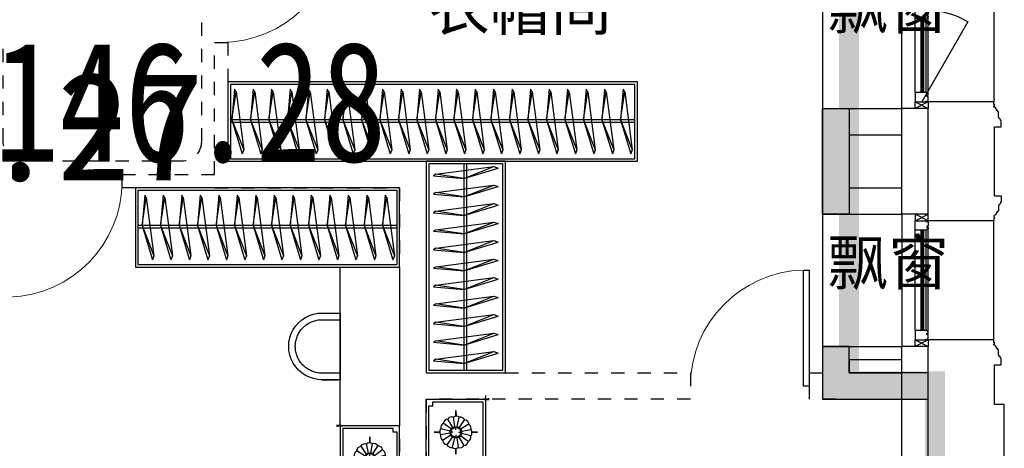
# Model space of a CAD drawing. Header units: millimetres. Extents: x 296296 to 297283, y 219875 to 220035.
# Tile 122 of 256: x 296814.61 to 296822.06, y 220014.42 to 220017.66. Entities that reach past the tile are written whole.
import ezdxf

# ---------------------------------------------------------------- set-up
doc = ezdxf.new("R2010")
doc.units = ezdxf.units.MM
for name, pattern in [('185洋房-边套（报建版）-旧规$0$DASH', [0.35, 0.25, -0.1]), ('185洋房-边套（报建版）-旧规$0$洋房户型$0$_DASH', [0.6000000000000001, 0.4, -0.2]), ('185洋房-边套（报建版）-旧规$0$洋房户型$0$CONTINOUS', [0]), ('185洋房-边套（报建版）-旧规$0$洋房户型$0$XU-140-SF-N1$0$DASH', [0.35, 0.25, -0.1])]:
    doc.linetypes.add(name, pattern=pattern)
doc.layers.add('$面积结果', color=7, linetype='Continuous')
doc.layers.add('面积-住宅全面积', color=1, linetype='Continuous')
doc.layers.add('面积-计容-住宅-1', color=1, linetype='Continuous', lineweight=0)
doc.styles.add('dw', font='simhei.ttf')
doc.styles.get("Standard").update_dxf_attribs({"font": 'arial.ttf'})

# ---------------------------------------------------------------- blocks, each defined once
blk = doc.blocks.new('wy53eu64i765i57i78i')
for points in [[(1013874.855127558, 185258.4376817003), (1013674.855127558, 185258.4376817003), (1013674.855127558, 186058.4376817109), (1013874.855127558, 186058.4376817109)], [(1014474.855619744, 183858.4376814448), (1014474.855619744, 184058.4377638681), (1013874.855165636, 184058.4376814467), (1013874.855165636, 184258.4376814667), (1013674.855165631, 184258.4376814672), (1013674.855165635, 183858.4376814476)]]:
    blk.add_hatch(color=253).paths.add_polyline_path(points)
at = {"color": 253}
for points in [[(1013874.855127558, 185258.4376817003), (1013674.855127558, 185258.4376817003), (1013674.855127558, 186058.4376817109), (1013874.855127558, 186058.4376817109)], [(1014474.855619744, 183858.4376814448), (1014474.855619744, 184058.4377638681), (1013874.855165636, 184058.4376814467), (1013874.855165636, 184258.4376814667), (1013674.855165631, 184258.4376814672), (1013674.855165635, 183858.4376814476)]]:
    blk.add_lwpolyline(points, close=True, dxfattribs=at)
blk = doc.blocks.new('4uyh5uj6kj67j75rykjtuk7tsik76ykj')
at = {"color": 253}
for s, p in [('飘窗', (870911.1784163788, 428663)), ('衣帽间', (867896.4975653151, 428650)), ('飘窗', (870911.1784163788, 426725.525874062))]:
    blk.add_text(s, height=337.5886524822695, dxfattribs=at).set_placement(p)
blk = doc.blocks.new('185洋房-边套（报建版）-旧规$0$洋房户型$0$11A$C643C1FD2')
at = {"color": 253}
for points in [[(28.00162752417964, 342.6770962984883, -0.2633679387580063), (0.0515171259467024, 361.4657623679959, -0.494818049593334), (9.22300753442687, 380.2089987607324, -0.049224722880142), (26.89366485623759, 381.9528907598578, -0.0368308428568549), (50.53589313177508, 380.2089987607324, -0.0318926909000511), (88.513958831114, 372.0737317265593, 0.0357819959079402), (122.4282498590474, 365.0841070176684, 0.0329412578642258), (212.0899194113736, 359.1705537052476, 0.0265644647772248), (323.3170857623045, 365.0841070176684, 0.0179054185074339), (360.8313586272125, 370.4487565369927, -0.0333974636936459), (381.0393698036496, 372.7026747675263, -0.0320396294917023), (418.1219118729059, 371.9701745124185, 0.018441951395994), (482.4437609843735, 368.9494421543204, 0.0108372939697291), (547.20722402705, 369.7023622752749, 0.0146238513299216), (595.1154809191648, 372.7026747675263, 0.1112493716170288), (617.6622878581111, 380.009099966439, -0.1537083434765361), (634.5505437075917, 383.9622313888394, -0.0764444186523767), (641.9869964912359, 382.2391803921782, -0.215512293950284), (643.9398537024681, 380.2089987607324, -0.5858582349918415), (641.2773915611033, 377.1638927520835, 0.3634893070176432), (636.428366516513, 374.5792910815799, 0.1917162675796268), (636.3710470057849, 363.0441536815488, -0.1296753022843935), (638.3061893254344, 346.4303289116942, -0.0173502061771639), (635.3064320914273, 329.6262630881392, 0.0193256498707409), (632.6727208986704, 314.5282753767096, 0.0188175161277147), (626.0583722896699, 246.1461785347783, 0.0218280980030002), (625.1612337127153, 186.9199199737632, 0.0062041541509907), (626.5468691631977, 153.0692459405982, 0.0019630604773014), (632.6727208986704, 46.17539165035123, 0.0283408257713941), (636.9498540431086, 10.04676229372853, -0.1170135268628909), (636.428366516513, 1.137023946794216, -0.3660599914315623), (634.9992988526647, 0.2057491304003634, -0.0397304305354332), (621.4055880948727, 3.013640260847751, -0.0483088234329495), (607.6671159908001, 8.49546699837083, 0.0629807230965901), (596.9933037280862, 12.39658056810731, 0.0405796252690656), (573.5959727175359, 15.7771522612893, 0.0143450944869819), (506.85604535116, 18.02642949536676, 0.0054844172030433), (381.4113608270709, 17.27782013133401, 0.0071527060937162), (285.2684470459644, 14.27319686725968, 0.0087615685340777), (242.7241944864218, 11.586396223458, -0.0081531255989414), (197.0090114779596, 8.643489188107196, -0.062510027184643), (139.879690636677, 13.04411358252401, 0.078669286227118), (94.29284231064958, 15.08410701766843, 0.0478250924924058), (71.93141105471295, 10.36764307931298, -0.0344939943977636), (41.1465831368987, 3.013640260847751, -0.0235713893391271), (15.81139786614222, -8.1299222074e-06, -0.5102284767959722), (14.85667191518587, 1.137023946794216), (22.36815910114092, 31.16260241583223), (43.02460189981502, 113.7327313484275, 0.0730409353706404), (44.97563112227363, 133.3135636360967, 0.0233051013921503), (39.26876032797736, 194.4262439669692, 0.0182988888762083), (35.19884174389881, 217.2706755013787, -0.0109698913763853), (27.85368260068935, 255.2657693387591, -0.0422811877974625), (24.94686314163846, 289.579173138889, -0.0272005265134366), (27.85368260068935, 342.9727865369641)], [(583.8483481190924, 374.5792910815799, 0.0881531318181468), (549.3185234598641, 371.0355364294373, 0.0881531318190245), (518.1231781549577, 355.8132692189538, 0.0775471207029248), (496.4769416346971, 334.2011149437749, 0.077547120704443), (482.4437609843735, 307.0218101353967)], [(501.8616993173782, 368.8804882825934, 0.0278421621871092), (478.0799251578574, 358.2673156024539, 0.0486850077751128), (465.5431597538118, 350.1835615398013, 0.0236664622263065), (437.6198862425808, 325.8245057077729, 0.0312234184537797), (418.5966097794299, 305.1453350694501, 0.0468009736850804), (413.4886008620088, 297.4792006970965, 0.023190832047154), (405.4516541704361, 280.7496055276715)], [(118.3913605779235, 15.79728258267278, 0.0097294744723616), (145.6801728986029, 24.82911724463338, 0.009729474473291), (172.5969230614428, 34.91583502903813, 0.0079705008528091), (194.3418602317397, 43.95450188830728, 0.0079705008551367), (215.7876314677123, 53.68171564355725)]]:
    blk.add_lwpolyline(points, format="xyb", dxfattribs=at)
blk = doc.blocks.new('185洋房-边套（报建版）-旧规$0$洋房户型$0$11A$C5A527934')
at = {"color": 253}
for p, q in [((122.7863028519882, 492.3297854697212), (194.0422210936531, 398.7701386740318)), ((469.082148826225, 493.1734273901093), (467.2889541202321, 399.6312042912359)), ((194.0422210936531, 398.7701386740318), (261.6452530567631, 281.4336128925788)), ((347.0384173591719, 320.5457457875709), (364.8287260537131, 400.5479455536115)), ((467.2889541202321, 399.6312042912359), (490.5114477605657, 289.7861020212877)), ((329.248285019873, 268.9888375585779), (347.0384173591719, 320.5457457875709)), ((530.7634408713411, 243.3727071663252), (592.6898554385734, 326.9167924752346)), ((592.6898554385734, 326.9167924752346), (677.8384109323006, 360.9532905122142)), ((677.8384109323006, 360.9532905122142), (699.5126560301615, 357.8590980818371)), ((69.51041293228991, 247.6549006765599), (37.09750266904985, 229.6184736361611)), ((162.0198065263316, 260.0996760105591), (69.51041293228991, 247.6549006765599)), ((277.656460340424, 231.6545115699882), (162.0198065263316, 260.0996760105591)), ((277.656460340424, 231.6545115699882), (233.1808649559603, 174.7640555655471)), ((261.6452530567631, 281.4336128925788), (277.656460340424, 231.6545115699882)), ((277.656460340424, 231.6545115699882), (329.248285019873, 268.9888375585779)), ((277.656460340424, 231.6545115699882), (288.2512753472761, 146.9533973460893)), ((363.562474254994, 226.3543945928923), (318.6659118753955, 193.8651198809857)), ((530.7634408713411, 243.3727071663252), (363.562474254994, 226.3543945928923)), ((490.5114477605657, 289.7861020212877), (530.7634408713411, 243.3727071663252)), ((530.7634408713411, 243.3727071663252), (502.8965543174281, 169.1111991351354)), ((530.7634408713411, 243.3727071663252), (591.1416068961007, 268.1265008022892)), ((591.1416068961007, 268.1265008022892), (653.0678451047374, 265.0323083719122)), ((653.0678451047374, 265.0323083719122), (741.3128976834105, 249.5610920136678)), ((741.3128976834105, 249.5610920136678), (744.2826452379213, 243.7632998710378)), ((233.1808649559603, 174.7640555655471), (174.4729873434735, 132.0963089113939)), ((318.6659118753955, 193.8651198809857), (307.8287011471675, 186.1295117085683)), ((502.8965543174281, 169.1111991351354), (521.4744786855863, 94.8498182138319)), ((174.4729873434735, 132.0963089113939), (90.85874809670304, 132.0963089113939)), ((289.9070901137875, 133.7158508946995), (300.5571840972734, 48.57280439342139)), ((521.4744786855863, 94.8498182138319), (569.7114051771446, 38.53747242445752))]:
    blk.add_line(p, q, dxfattribs=at)
blk.add_lwpolyline([(405.0356356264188, 391.5003112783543, -0.0256263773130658), (394.5934741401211, 394.0405346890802, -0.0108003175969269), (278.209239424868, 431.5106167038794, -0.0045599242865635), (199.4338971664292, 459.5707737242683, -0.0112502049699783), (167.8769151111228, 471.9491266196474, -0.0693939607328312), (150.9364112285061, 481.9861399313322, 0.0797562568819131), (135.9971100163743, 490.4264496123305, 0.1063994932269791), (122.7863028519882, 492.3297854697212, 0.3286420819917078), (119.1773717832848, 489.2655320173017, 0.2995467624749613), (121.3153486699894, 483.4137400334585, -0.1899166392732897), (126.2542959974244, 475.4833428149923, -0.0335175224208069), (127.3176843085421, 466.2475801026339, -0.0756271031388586), (126.8906863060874, 462.1304654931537, -0.0534886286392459), (124.2209201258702, 455.063051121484, -0.0178378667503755), (113.3135905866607, 435.2732662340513, -0.0383935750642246), (97.84424402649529, 413.4275901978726, 0.0595290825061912), (88.45066338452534, 398.9000875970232, 0.0359425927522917), (78.95537845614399, 375.3470172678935, 0.011245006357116), (55.85925023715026, 297.6302435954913, 0.0062027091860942), (46.61283075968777, 262.009805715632, -0.010783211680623), (41.10622010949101, 241.5682398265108, -0.0194848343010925), (37.09750266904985, 229.6184736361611, -0.0050616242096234), (19.43351800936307, 184.4461909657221, -0.1013919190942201), (4.367418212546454, 161.6979340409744, 0.2237680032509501), (2.24386440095e-05, 149.6127858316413, 0.2555795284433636), (2.805489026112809, 145.4583129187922, 0.0815627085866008), (16.92475666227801, 140.8788286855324, 0.0718052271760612), (32.32184490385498, 140.7632261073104, -0.0699853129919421), (48.11559286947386, 140.7018463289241, -0.0354599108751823), (101.6783004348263, 129.0320565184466, -0.0294323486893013), (163.8247328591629, 106.7504570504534, -0.0015539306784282), (193.8273851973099, 93.84524431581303, 0.0015200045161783), (224.4987916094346, 80.64991030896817, 0.004735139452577), (256.237719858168, 67.46336765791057, -0.0038204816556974), (295.604757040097, 51.19196171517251, -0.2960011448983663), (315.3198151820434, 22.10359100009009, 0.6497743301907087), (334.6137799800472, 13.98520612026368, 0.0231899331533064), (338.6621444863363, 18.15789371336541, -0.0288000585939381), (341.960333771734, 21.48196777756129, -0.0057266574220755), (347.8876233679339, 26.68343014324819, 0.0043580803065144), (355.6948428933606, 33.49688085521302, 0.0275279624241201), (370.9950301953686, 48.67188713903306, 0.0462141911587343), (378.6929041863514, 58.96571177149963, 0.194121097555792), (381.2113511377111, 73.97301234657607, -0.1337189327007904), (382.2652226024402, 95.61669339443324, -0.0057790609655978), (388.9653815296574, 115.431317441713, -0.0088817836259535)], format="xyb", dxfattribs=at)
blk.add_lwpolyline([(770.2698468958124, 299.0561550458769, 0.1013919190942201), (787.0352203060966, 320.5827156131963, -0.2237680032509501), (792.3160632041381, 332.2975630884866, -0.2555795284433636), (789.8372789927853, 336.6548462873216, -0.0815627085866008), (776.1105519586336, 342.3030636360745, -0.0718052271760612), (760.7676185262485, 343.5984725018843, 0.0699853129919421), (745.0250362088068, 344.8702209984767, 0.0354599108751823), (692.5143547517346, 360.6111221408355, 0.0294323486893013), (632.2585668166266, 387.5905357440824, 0.0015539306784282), (603.3333250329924, 402.757409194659, -0.0015200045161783), (573.7635334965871, 418.2648087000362, -0.004735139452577), (543.1286866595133, 433.8452654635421, 0.0038204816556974), (505.1246174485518, 453.0861851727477, 0.2960011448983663), (487.6971029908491, 483.6000929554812, 0.265444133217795), (469.082148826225, 493.1734273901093, -0.0231899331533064), (464.7258680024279, 489.3233112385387, 0.0288000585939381), (461.1825995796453, 486.2618132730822, 0.0057266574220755), (454.8740680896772, 481.5299634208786, -0.0043580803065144), (446.5675822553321, 475.3349589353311, -0.0275279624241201), (430.149279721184, 461.3773126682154, -0.0462141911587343), (421.6850562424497, 451.7037915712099, -0.194121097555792), (418.0237477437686, 436.9336708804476, 0.1337189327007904), (415.3140452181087, 415.4344363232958, 0.0115049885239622), (398.5551213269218, 377.3189803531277, 0.0088817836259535), (374.8533441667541, 328.8747350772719, 0.0124257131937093), (341.4359616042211, 267.358714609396, -0.0336123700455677), (330.0450882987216, 244.0923795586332), (309.3242681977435, 193.4073047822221), (293.3396342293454, 154.3073867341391, 0.2243410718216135), (280.2644931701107, 142.336453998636, -0.7227715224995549), (280.1118582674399, 134.362428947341, -0.1035130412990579), (283.475598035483, 133.9159818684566, 0.0534647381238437), (289.9907356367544, 133.7042395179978, 0.0301092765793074), (310.7412826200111, 129.5083340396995, -0.0314364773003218), (330.6279829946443, 125.5419687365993, -0.0532399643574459), (344.2355694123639, 125.1658530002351, 0.0551795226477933), (357.3661006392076, 124.7520930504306, 0.0562710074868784), (380.1486569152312, 118.8334074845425, 0.0108003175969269), (493.3185365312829, 72.55300682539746, 0.0045599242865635), (569.7114051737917, 38.53747242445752, 0.0112502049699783), (600.2267866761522, 23.7767736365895, 0.0693939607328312), (616.3481453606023, 12.47084147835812, -0.0797562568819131), (630.5965715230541, 2.91030277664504, -0.1063994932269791), (643.622630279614, -7.6228861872e-06, -0.3286420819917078), (647.45581179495, 2.778616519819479, -0.2995467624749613), (645.7726487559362, 8.777064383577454, 0.1899166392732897), (641.4560746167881, 17.06268979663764, 0.0335175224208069), (641.103711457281, 26.35278924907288, 0.0756271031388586), (641.8450193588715, 30.42506412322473, 0.0534886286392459), (645.0486305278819, 37.26705745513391, 0.0178378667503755), (657.4407085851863, 56.16260785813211, 0.0383935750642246), (674.5389620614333, 76.75833489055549, -0.0595290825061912), (685.0184041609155, 90.52310813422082, -0.0359425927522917), (696.2910374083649, 113.2791029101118, -0.011245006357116), (725.2760093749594, 188.9969967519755, -0.0062027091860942), (737.2254412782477, 223.8039349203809, 0.010783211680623), (744.2826452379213, 243.7632998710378, 0.0194848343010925), (749.1954882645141, 255.370655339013, 0.0050616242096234)], format="xyb", close=True, dxfattribs=at)
blk = doc.blocks.new('185洋房-边套（报建版）-旧规$0$洋房户型$0$11cdx床头灯2.0')
at = {"color": 253}
for p, q in [((0, 121.9930754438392), (0, 164.8358911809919)), ((-22.36753262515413, 36.55522483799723), (-61.20316116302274, 100.0242339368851)), ((-6.675826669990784, 42.33230819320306), (-18.26673075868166, 115.8317782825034)), ((10.03221337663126, 41.66468136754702), (27.45064381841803, 114.0049844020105)), ((25.21293987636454, 34.65398449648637), (68.98890671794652, 94.82196510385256)), ((-121.9930754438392, 0), (-164.8358911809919, 0)), ((-41.66468137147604, 10.0322133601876), (-114.0049843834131, 27.45064379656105)), ((-34.65398450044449, 25.21293987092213), (-94.82196508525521, 68.98890669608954)), ((-19.46074865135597, 0), (-38.24746614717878, 0)), ((0, 19.46074865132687), (0, 38.24746614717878)), ((19.46074865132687, 0), (38.24746614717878, 0)), ((36.55522483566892, 22.36753262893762), (100.0242339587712, 61.20316118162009)), ((42.33230819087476, 6.675826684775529), (115.8317783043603, 18.26673077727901)), ((121.9930754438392, 0), (164.8358911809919, 0)), ((-42.33230818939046, -6.675826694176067), (-115.831778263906, -18.26673078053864)), ((-36.55522482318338, -22.36753264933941), (-100.0242339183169, -61.20316118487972)), ((-25.21293984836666, -34.65398451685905), (-68.9889066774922, -94.82196510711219)), ((-27.26200928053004, -114.0502396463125), (-9.963274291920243, -41.68122052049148)), ((0, -19.46074865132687), (0, -38.24746614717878)), ((18.72336690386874, -113.8760766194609), (6.952890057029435, -42.28768495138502)), ((62.58618011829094, -99.16473352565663), (22.87297582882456, -36.24110863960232)), ((34.65398451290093, -25.21293985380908), (96.00410843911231, -67.33413310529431)), ((41.66468137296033, -10.03221335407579), (114.3802456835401, -25.8424789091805)), ((0, -121.9930754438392), (0, -164.8358911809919))]:
    blk.add_line(p, q, dxfattribs=at)
for points in [[(0, 164.8358911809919), (0, 121.9930754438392)], [(-164.8358911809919, 0), (-121.9930754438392, 0)], [(164.8358911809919, 0), (122.0982539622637, -1.711093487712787)], [(0, -164.8358911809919), (0, -121.9930754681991)]]:
    blk.add_lwpolyline(points, dxfattribs=at)
for radius in [42.85546614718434, 38.24746614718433]:
    blk.add_circle((0, 0), radius, dxfattribs=at)
for centre, start, end in [((-55.65763585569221, 60.34635381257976), 97.98094052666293, 167.5444984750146), ((-28.32740078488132, 77.05201628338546), 75.48094052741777, 145.0444984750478), ((3.315424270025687, 82.02720775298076), 52.98094052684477, 122.5444984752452), ((34.45350603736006, 74.51450042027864), 30.48094052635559, 100.0444984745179), ((60.34635383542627, 55.6576358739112), 7.980940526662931, 77.54449847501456), ((-82.02720773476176, 3.315424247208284), 142.9809405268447, 212.5444984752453), ((-74.51450040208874, 34.45350601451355), 120.4809405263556, 190.0444984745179), ((77.05201630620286, 28.32740080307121), 345.4809405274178, 55.04449847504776), ((82.02720777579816, -3.315424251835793), 322.9809405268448, 32.54449847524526), ((-77.05201626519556, -28.32740080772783), 165.4809405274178, 235.0444984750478), ((-60.34635379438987, -55.65763587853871), 187.9809405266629, 257.5444984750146), ((55.65763589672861, -60.34635381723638), 277.9809405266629, 347.5444984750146), ((74.51450044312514, -34.45350601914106), 300.4809405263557, 10.04449847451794), ((-34.45350599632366, -74.51450042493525), 210.4809405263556, 280.044498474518), ((-3.31542422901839, -82.02720775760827), 232.9809405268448, 302.5444984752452), ((28.32740082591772, -77.05201628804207), 255.4809405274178, 325.0444984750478)]:
    blk.add_arc(centre, 40.1031497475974, start, end, dxfattribs=at)
blk = doc.blocks.new('*U1084')
at = {"color": 253}
for p, q in [((-900, 0), (-1350, 0)), ((-1350, 0), (-1350, -450)), ((-1350, 0), (1400, 0)), ((900, 0), (-900, 0)), ((-900, 0), (-900, -2100)), ((-900, -450), (-900, 0)), ((900, -2100), (900, 0)), ((900, -450), (900, 0)), ((900, 0), (1400, 0)), ((1400, 0), (1400, -450)), ((-1330, -50), (-1330, -430)), ((-920, -430), (-920, -50)), ((900, -52.37141133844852), (-900, -52.37141133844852)), ((920, -430), (920, -50)), ((1380, -50), (1380, -430)), ((-1330, -430), (-920, -430)), ((1380, -430), (920, -430)), ((-1350, -450), (-900, -450)), ((1400, -450), (900, -450)), ((-900, -2100), (900, -2100))]:
    blk.add_line(p, q, dxfattribs=at)
at = {"color": 253, "linetype": '185洋房-边套（报建版）-旧规$0$洋房户型$0$CONTINOUS', "ltscale": 2.5}
blk.add_line((900, -494.0539780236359), (-129.6384496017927, -493.6936342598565), dxfattribs=at)
at = {"color": 253}
for points in [[(-1300, -20), (-1300, -50), (-1330, -50)], [(-950, -20), (-1300, -20)], [(-950, -20), (-950, -50), (-920, -50)], [(950, -20), (950, -50), (920, -50)], [(950, -20), (1350, -20)], [(1350, -20), (1350, -50), (1380, -50)]]:
    blk.add_lwpolyline(points, dxfattribs=at)
for points in [[(-1350, -332.5829230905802, 0, 18, 0), (-1350, -478.5486145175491, 10, 10, 0)], [(-900, -349.7433749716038, 0, 10, 0), (-900, -477.732901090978, 10, 10, 0)], [(900, -349.7433749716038, 0, 10, 0), (900, -477.732901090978, 10, 10, 0)], [(1400, -332.5829230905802, 0, 18, 0), (1400, -478.5486145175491, 10, 10, 0)], [(-1380.642982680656, -450, 10, 0, 0), (-1202.928873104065, -450, 10, 10, 0)], [(-873.3039343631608, -450, 18, 0, 0), (-1032.485541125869, -450, 10, 10, 0)], [(873.3039343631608, -450, 18, 0, 0), (1032.485541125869, -450, 10, 10, 0)], [(1430.642982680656, -450, 10, 0, 0), (1252.928873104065, -450, 10, 10, 0)], [(668.4798599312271, -1858.974266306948, 10, 0, 0.3742418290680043), (834.35406832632, -1895.367973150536, 10, 10, -2.215859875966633)], [(686.134763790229, -1863.698682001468, 10, 0, -0.1770186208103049), (693.2691898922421, -1995.667389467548, 10, 10, 2.215859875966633)], [(-900, -2005.373558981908, 0, 10, 0), (-900, -2130, 10, 10, 0)], [(900, -1958.516598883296, 0, 10, 0), (900, -2130, 10, 10, 0)], [(-658.2516379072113, -2100, 0, 10, 0), (-930, -2100, 10, 10, 0)], [(775.3735589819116, -2100, 0, 10, 0), (930, -2100, 10, 10, 0)]]:
    blk.add_lwpolyline(points, format="xyseb", dxfattribs=at)
at = {"color": 253, "linetype": '185洋房-边套（报建版）-旧规$0$洋房户型$0$CONTINOUS', "ltscale": 2.5}
for centre, radius, start, end in [((-128.8583196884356, -1775.735626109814), 1282.042229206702, 90.03486480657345, 126.977026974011), ((-10.6178487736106, -1124.520932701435), 641.9571511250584, 100.6846126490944, 154.0789214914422), ((515.9483600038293, -1720.672995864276), 391.6461517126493, 284.3565564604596, 348.6982700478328), ((773.9434106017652, -1781.829325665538), 129.6719098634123, 228.5450077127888, 346.4386693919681), ((519.1637179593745, -1944.946974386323), 181.3429785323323, 301.1833281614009, 22.206194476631)]:
    blk.add_arc(centre, radius, start, end, dxfattribs=at)
at = {"color": 253, "linetype": '185洋房-边套（报建版）-旧规$0$洋房户型$0$XU-140-SF-N1$0$DASH', "ltscale": 2.5}
blk.add_arc((-757.918790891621, -855.2302890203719), 175.8930122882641, 5.188406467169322, 143.8786841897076, dxfattribs=at)
at = {"color": 253, "xscale": -1}
for name, p in [('185洋房-边套（报建版）-旧规$0$洋房户型$0$11cdx床头灯2.0', (-1125, -225)), ('185洋房-边套（报建版）-旧规$0$洋房户型$0$11A$C643C1FD2', (-140.3062636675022, -485.6770544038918))]:
    blk.add_blockref(name, p, dxfattribs=at)
at = {"color": 253}
for name, p in [('185洋房-边套（报建版）-旧规$0$洋房户型$0$11cdx床头灯2.0', (1150, -225)), ('185洋房-边套（报建版）-旧规$0$洋房户型$0$11A$C643C1FD2', (140.3062636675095, -485.6770544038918)), ('185洋房-边套（报建版）-旧规$0$洋房户型$0$11A$C5A527934', (-835.6395401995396, -1956.163217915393))]:
    blk.add_blockref(name, p, dxfattribs=at)
blk = doc.blocks.new('185洋房-边套（报建版）-旧规$0$洋房户型$0$11A$C17570B11')
at = {"color": 253}
for p, q in [((0, 0), (-211.0270006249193, -32.54784116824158)), ((0, 0), (228.5429438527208, -89.85827781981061)), ((-211.0270006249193, -32.54784116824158), (-229.8062428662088, -20.4895358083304)), ((-211.0270006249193, -32.54784116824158), (228.5429438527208, -89.85827781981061)), ((228.5429438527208, -89.85827781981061), (259.1465271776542, -78.90659712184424))]:
    blk.add_line(p, q, dxfattribs=at)
blk.add_lwpolyline([(-229.8062428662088, -20.4895358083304), (0, 0), (259.1465271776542, -78.90659712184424)], dxfattribs=at)
blk = doc.blocks.new('*U1090')
at = {"color": 253}
for points in [[(49.99999854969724, 0), (2050.00000144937, 0), (2050.00000144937, -599.9999999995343), (49.99999854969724, -599.9999999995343)], [(69.99999854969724, -20), (2030.00000144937, -20), (2030.00000144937, -579.9999999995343), (69.99999854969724, -579.9999999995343)]]:
    blk.add_lwpolyline(points, close=True, dxfattribs=at)
for points in [[(69.99999854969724, -285.2554255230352), (2030.00000144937, -285.2554255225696)], [(69.99999854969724, -305.2554255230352), (2030.00000144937, -305.2554255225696)]]:
    blk.add_lwpolyline(points, dxfattribs=at)
at = {"color": 253, "rotation": 270}
for p in [(179.5653612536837, -285.148174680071), (319.5653612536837, -285.148174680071), (459.5653612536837, -285.148174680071), (599.5653612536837, -285.148174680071), (739.5653612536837, -285.148174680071), (879.5653612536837, -285.148174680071), (1019.565361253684, -285.148174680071), (1159.565361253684, -285.148174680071), (1299.565361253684, -285.148174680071), (1439.565361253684, -285.148174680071), (1579.565361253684, -285.148174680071), (1719.565361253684, -285.148174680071), (1859.565361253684, -285.148174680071), (1999.565361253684, -285.148174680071)]:
    blk.add_blockref('185洋房-边套（报建版）-旧规$0$洋房户型$0$11A$C17570B11', p, dxfattribs=at)
blk = doc.blocks.new('185洋房-边套（报建版）-旧规$0$洋房户型$0$0627004614060755559669DADA558Desk_7_ICDA')
at = {"color": 253, "linetype": 'ByBlock'}
for p, q in [((135.5067688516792, 454.3815198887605), (-1.33659341e-08, 454.3815198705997)), ((4.08836058e-08, 50.00073370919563), (135.8617244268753, 49.99874006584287))]:
    blk.add_line(p, q, dxfattribs=at)
at = {"color": 253}
blk.add_lwpolyline([(135.5067688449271, 504.3815198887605), (-2.01180228e-08, 504.3815198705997), (4.76356945e-08, 0), (141.585731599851, 1.67638063e-08), (18.23688822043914, 2.0954758e-09)], dxfattribs=at)
blk.add_ellipse((137.2971440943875, 252.1907599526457), major_axis=(9.543512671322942, 252.0164800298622), ratio=0.9999999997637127, start_param=3.172344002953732, end_param=6.328134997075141, dxfattribs=at)
at = {"color": 253, "linetype": 'ByBlock'}
blk.add_open_spline([(135.8617244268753, 49.99874006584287), (142.8966715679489, 49.94879694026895), (149.9342136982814, 50.2663414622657), (168.7145371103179, 52.09909560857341), (180.3916395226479, 54.28524919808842), (203.1847677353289, 60.66387470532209), (214.300432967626, 64.85624571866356), (235.6288372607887, 75.11844467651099), (245.8412389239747, 81.18811028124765), (265.0490330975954, 95.0183018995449), (274.0441217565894, 102.7786091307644), (290.5406321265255, 119.7514905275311), (298.041792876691, 128.9637961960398), (311.3197225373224, 148.5574212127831), (317.0962814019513, 158.9384306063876), (326.7473105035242, 180.5502605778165), (330.6216280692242, 191.7807392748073), (336.348970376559, 214.7461721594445), (338.2019045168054, 226.4807630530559), (339.8294341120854, 250.0935711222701), (339.6040038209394, 261.9714147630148), (337.0816712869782, 285.5054623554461), (334.7848089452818, 297.1612940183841), (328.1901804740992, 319.8928674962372), (323.8925186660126, 330.9682497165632), (313.4283907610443, 352.1983129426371), (307.2620901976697, 362.3526581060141), (293.250253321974, 381.4283490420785), (285.4049386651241, 390.349393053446), (268.2762816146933, 406.6841004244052), (258.993210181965, 414.0975053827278), (239.2744694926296, 427.1889080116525), (228.839112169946, 432.8666985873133), (207.1366740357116, 442.3122126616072), (195.8699365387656, 446.0797867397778), (172.8511893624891, 451.58894597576), (161.0995438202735, 453.3304439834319), (144.8167351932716, 454.2975966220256), (140.338702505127, 454.4145632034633), (135.861724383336, 454.382779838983)], degree=3, knots=[3.172344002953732, 3.172344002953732, 3.172344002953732, 3.172344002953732, 3.276724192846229, 3.276724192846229, 3.452311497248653, 3.452311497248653, 3.627898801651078, 3.627898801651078, 3.803486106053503, 3.803486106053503, 3.979073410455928, 3.979073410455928, 4.154660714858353, 4.154660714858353, 4.330248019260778, 4.330248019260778, 4.505835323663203, 4.505835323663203, 4.681422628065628, 4.681422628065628, 4.857009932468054, 4.857009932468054, 5.032597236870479, 5.032597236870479, 5.208184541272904, 5.208184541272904, 5.383771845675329, 5.383771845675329, 5.559359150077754, 5.559359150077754, 5.73494645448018, 5.73494645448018, 5.910533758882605, 5.910533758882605, 6.08612106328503, 6.08612106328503, 6.261708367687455, 6.261708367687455, 6.328134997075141, 6.328134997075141, 6.328134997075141, 6.328134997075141], dxfattribs=at)
blk = doc.blocks.new('*U1135')
at = {"color": 253}
blk.add_lwpolyline([(1249.999999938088, -599.9999967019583), (1250.000000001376, 599.9999966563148), (800.000000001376, 599.9999966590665), (799.999999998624, -599.9999966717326), (1249.999999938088, -599.9999967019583)], dxfattribs=at)
blk.add_blockref('185洋房-边套（报建版）-旧规$0$洋房户型$0$0627004614060755559669DADA558Desk_7_ICDA', (1249.999999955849, -252.1907599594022), dxfattribs=at)
blk = doc.blocks.new('*U1136')
at = {"color": 253}
for points in [[(49.99999854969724, 0), (1650.00000144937, 0), (1650.00000144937, -599.9999999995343), (49.99999854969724, -599.9999999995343)], [(69.99999854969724, -20), (1630.00000144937, -20), (1630.00000144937, -579.9999999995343), (69.99999854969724, -579.9999999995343)]]:
    blk.add_lwpolyline(points, close=True, dxfattribs=at)
for points in [[(69.99999854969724, -285.2554255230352), (1630.00000144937, -285.2554255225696)], [(69.99999854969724, -305.2554255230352), (1630.00000144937, -305.2554255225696)]]:
    blk.add_lwpolyline(points, dxfattribs=at)
at = {"color": 253, "rotation": 270}
for p in [(179.5653612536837, -285.148174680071), (319.5653612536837, -285.148174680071), (459.5653612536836, -285.148174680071), (599.5653612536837, -285.148174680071), (739.5653612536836, -285.148174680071), (879.5653612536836, -285.148174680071), (1019.565361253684, -285.148174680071), (1159.565361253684, -285.148174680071), (1299.565361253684, -285.148174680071), (1439.565361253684, -285.148174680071), (1579.565361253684, -285.148174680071)]:
    blk.add_blockref('185洋房-边套（报建版）-旧规$0$洋房户型$0$11A$C17570B11', p, dxfattribs=at)
blk = doc.blocks.new('*U1118')
at = {"color": 253}
for points in [[(1399.999998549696, 0), (4500.000001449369, 0), (4500.000001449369, -599.9999999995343), (1399.999998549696, -599.9999999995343)], [(1419.999998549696, -20), (4480.000001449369, -20), (4480.000001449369, -579.9999999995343), (1419.999998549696, -579.9999999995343)]]:
    blk.add_lwpolyline(points, close=True, dxfattribs=at)
for points in [[(1419.999998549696, -285.2554255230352), (4480.000001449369, -285.2554255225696)], [(1419.999998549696, -305.2554255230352), (4480.000001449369, -305.2554255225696)]]:
    blk.add_lwpolyline(points, dxfattribs=at)
at = {"color": 253, "rotation": 270}
for p in [(1529.565361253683, -285.148174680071), (1669.565361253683, -285.148174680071), (1809.565361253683, -285.148174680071), (1949.565361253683, -285.148174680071), (2089.565361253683, -285.148174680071), (2229.565361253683, -285.148174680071), (2369.565361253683, -285.148174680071), (2509.565361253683, -285.148174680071), (2649.565361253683, -285.148174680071), (2789.565361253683, -285.148174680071), (2929.565361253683, -285.148174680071), (3069.565361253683, -285.148174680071), (3209.565361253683, -285.148174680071), (3349.565361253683, -285.148174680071), (3489.565361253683, -285.148174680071), (3629.565361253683, -285.148174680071), (3769.565361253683, -285.148174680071), (3909.565361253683, -285.148174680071), (4049.565361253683, -285.148174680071), (4189.565361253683, -285.148174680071), (4329.565361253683, -285.148174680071), (4469.565361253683, -285.148174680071)]:
    blk.add_blockref('185洋房-边套（报建版）-旧规$0$洋房户型$0$11A$C17570B11', p, dxfattribs=at)
blk = doc.blocks.new('185洋房-边套（报建版）-旧规$0$洋房户型$0$$DorLib2D$00000001')
at = {"color": 253}
for p, q in [((0.45, 0.9750000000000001), (0.5000000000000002, 0.9750000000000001)), ((0.45, 0), (0.45, 0.9750000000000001)), ((0.5, 0), (0.5, 0.9750000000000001)), ((0.5, 0), (0.45, 0))]:
    blk.add_line(p, q, dxfattribs=at)
at = {"color": 253, "lineweight": 13}
blk.add_arc((0.475, 0), 0.975, 91.4692835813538, 180, dxfattribs=at)
blk = doc.blocks.new('185洋房-边套（报建版）-旧规')
at = {"color": 253, "linetype": '185洋房-边套（报建版）-旧规$0$DASH'}
for p, q in [((5300.000074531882, 7000.000000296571), (5200.000074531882, 7000.000000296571)), ((5200.000074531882, 7000.000000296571), (5200.000074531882, 6100.000000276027)), ((5300.000074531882, 5999.999979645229), (5300.000074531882, 7000.000000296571)), ((3699.999999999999, 6100.000000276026), (3699.999999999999, 4500.000000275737)), ((5200.000074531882, 6100.000000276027), (3699.999999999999, 6100.000000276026)), ((5999.999999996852, 5999.999979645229), (5300.000074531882, 5999.999979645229)), ((5999.999999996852, 5899.999979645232), (5999.999999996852, 5999.999979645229)), ((3900, 5900.000000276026), (3900, 4400.000000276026)), ((5300.000074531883, 5900.000000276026), (3900, 5900.000000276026)), ((5299.999999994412, 5899.999979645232), (5999.999999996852, 5899.999979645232)), ((800.0000000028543, 4500.000000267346), (700.0000000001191, 4500.000000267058)), ((800.0000000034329, 4300.000000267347), (800.0000000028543, 4500.000000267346)), ((3699.999999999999, 4500.000000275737), (1700.000000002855, 4500.00000026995)), ((1700.000000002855, 4500.00000026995), (1700.000000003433, 4300.00000026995)), ((3900, 4400.000000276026), (3900, 1200.000000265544)), ((600.0000000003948, 4300.00000026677), (800.0000000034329, 4300.000000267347)), ((1700.000000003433, 4300.00000026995), (3700.000000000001, 4300.000000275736)), ((3700.000000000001, 4300.000000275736), (3700.000000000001, 1300.000000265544))]:
    blk.add_line(p, q, dxfattribs=at)
at = {"color": 253, "linetype": 'Continuous'}
for p, q in [((700.0000000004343, 6500.000000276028), (100.00000000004, 6500.000000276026)), ((100.00000000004, 6300.000000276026), (100.00000000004, 6500.000000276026)), ((700.0000000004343, 6500.000000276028), (700.0000000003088, 5700.000000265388)), ((500.0000000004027, 6300.000000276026), (100.00000000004, 6300.000000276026)), ((500.0000000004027, 6300.000000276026), (500.00000000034, 5900.000000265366)), ((500.00000000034, 5900.000000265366), (99.9999999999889, 5900.000000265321)), ((100.0000000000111, 5700.000000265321), (99.9999999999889, 5900.000000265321)), ((700.0000000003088, 5700.000000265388), (100.0000000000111, 5700.000000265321)), ((700.0000000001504, 4700.000000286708), (100.0000000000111, 4700.000000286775)), ((100, 4600.000000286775), (100.0000000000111, 4700.000000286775)), ((700.0000000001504, 4700.000000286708), (700.0000000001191, 4500.000000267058)), ((500.0000000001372, 4600.00000028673), (100, 4600.000000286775)), ((500.0000000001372, 4600.00000028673), (500.0000000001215, 4500.000000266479)), ((500.0000000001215, 4500.000000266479), (99.9999999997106, 4500.000000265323)), ((100.0000000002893, 4300.000000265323), (99.9999999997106, 4500.000000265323)), ((600.0000000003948, 4300.00000026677), (100.0000000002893, 4300.000000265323))]:
    blk.add_line(p, q, dxfattribs=at)
at = {"color": 253, "linetype": '185洋房-边套（报建版）-旧规$0$洋房户型$0$_DASH', "ltscale": 0.5}
blk.add_lwpolyline([(6900.000120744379, 6249.999991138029), (6900.000120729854, 8349.99999644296, 0.4142135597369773), (6750.000122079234, 8499.9999964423), (5550.000076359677, 8500.000004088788, 0.4142135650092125), (5400.000075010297, 8350.000004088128), (5400.000075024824, 6249.999998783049, 0.4142135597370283), (5550.00007367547, 6099.999998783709), (6750.000119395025, 6099.999991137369, 0.4142135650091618)], format="xyb", close=True, dxfattribs=at)
at = {"color": 253}
for points in [[(700.0000000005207, 8000.000000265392), (700.0000000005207, 6500.000000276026)], [(700.0000000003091, 5700.000000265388), (700.0000000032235, 4700.000000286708)]]:
    blk.add_lwpolyline(points, dxfattribs=at)
at = {"color": 253, "yscale": -900}
for p, xscale, zscale, rotation in [((5250.000074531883, 7450.000000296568), -900, 100, 270), ((1250.000000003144, 4400.00000026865), 900, 200, 180.0000000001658)]:
    blk.add_blockref('185洋房-边套（报建版）-旧规$0$洋房户型$0$$DorLib2D$00000001', p, dxfattribs=dict(at, xscale=xscale, zscale=zscale, rotation=rotation))
at = {"color": 253}
for name, p in [('*U1118', (700.0000730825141, 6700.000000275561)), ('*U1090', (3850.000001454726, 5900.000000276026))]:
    blk.add_blockref(name, p, dxfattribs=at)
for name, p, rotation in [('*U1136', (3700.000000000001, 6149.9999988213), 270), ('*U1084', (3900.000000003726, 2700.000000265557), 90)]:
    blk.add_blockref(name, p, dxfattribs=dict(at, rotation=rotation))
at = {"color": 253, "xscale": 900, "yscale": -900, "zscale": 100}
blk.add_blockref('185洋房-边套（报建版）-旧规$0$洋房户型$0$$DorLib2D$00000001', (6449.999999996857, 5949.999979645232), dxfattribs=at)
at = {"color": 253, "extrusion": (0, 0, -1), "xscale": -1, "zscale": -1, "rotation": 359.9998733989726}
blk.add_blockref('*U1135', (-3100.00132576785, 4699.99823593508), dxfattribs=at)
at = {"color": 253, "xscale": -1, "rotation": 270}
blk.add_blockref('*U1084', (3700.000000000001, 2899.999997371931), dxfattribs=at)
blk = doc.blocks.new('*U1468')
at = {"color": 253}
for points in [[(29632.70266194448, 9049.579764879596), (29632.70266194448, 8999.579764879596), (29682.70266194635, 8999.579764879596), (29682.70266194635, 9002.579764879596), (29689.70266194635, 9002.579764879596), (29689.70266194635, 9005.57976485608), (29692.70266194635, 9005.57976485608, 0.4142135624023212), (29699.70266194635, 9012.57976485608), (29699.70266194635, 9015.57976485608), (29706.70266194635, 9015.57976485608), (29706.70266194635, 9018.57976485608), (29747.70266285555, 9018.579764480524), (29747.70266279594, 9023.579764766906), (29757.70266273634, 9023.579764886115), (29757.70266261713, 9033.579764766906), (29762.70266350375, 9033.57976482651, 0.4039906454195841), (29782.70266297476, 9054.579764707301), (29792.70266264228, 9054.57976462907), (29792.70266262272, 9052.079764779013, 0.9999999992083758), (29802.70266277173, 9052.079764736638), (29802.7026627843, 9054.57976468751), (29822.70266339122, 9054.57976468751), (29822.70266339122, 9549.579764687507)], [(30912.70266483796, 9049.579764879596), (30912.70266483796, 8999.579764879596), (30862.70266483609, 8999.579764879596), (30862.70266483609, 9002.579764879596), (30855.70266483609, 9002.579764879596), (30855.70266483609, 9005.57976485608), (30852.70266483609, 9005.57976485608, -0.4142135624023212), (30845.70266483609, 9012.57976485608), (30845.70266483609, 9015.57976485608), (30838.70266483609, 9015.57976485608), (30838.70266483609, 9018.57976485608), (30797.70266392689, 9018.579764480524), (30797.7026639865, 9023.579764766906), (30787.7026640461, 9023.579764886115), (30787.70266416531, 9033.579764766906), (30782.70266327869, 9033.57976482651, -0.4039906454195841), (30762.70266380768, 9054.579764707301), (30752.70266414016, 9054.57976462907), (30752.70266415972, 9052.079764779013, -0.9999999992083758), (30742.70266401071, 9052.079764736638), (30742.70266399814, 9054.57976468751), (30722.70266339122, 9054.57976468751), (30722.70266339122, 9549.579764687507)]]:
    blk.add_lwpolyline(points, format="xyb", dxfattribs=at)
blk.add_lwpolyline([(30722.70266339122, 9054.57976468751), (29822.70266339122, 9054.57976468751)], dxfattribs=at)
blk = doc.blocks.new('*U1469')
at = {"color": 253}
for points in [[(29632.70266194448, 9049.579764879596), (29632.70266194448, 8999.579764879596), (29682.70266194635, 8999.579764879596), (29682.70266194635, 9002.579764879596), (29689.70266194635, 9002.579764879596), (29689.70266194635, 9005.57976485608), (29692.70266194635, 9005.57976485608, 0.4142135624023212), (29699.70266194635, 9012.57976485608), (29699.70266194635, 9015.57976485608), (29706.70266194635, 9015.57976485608), (29706.70266194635, 9018.57976485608), (29747.70266285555, 9018.579764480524), (29747.70266279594, 9023.579764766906), (29757.70266273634, 9023.579764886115), (29757.70266261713, 9033.579764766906), (29762.70266350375, 9033.57976482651, 0.4039906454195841), (29782.70266297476, 9054.579764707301), (29792.70266264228, 9054.57976462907), (29792.70266262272, 9052.079764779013, 0.9999999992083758), (29802.70266277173, 9052.079764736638), (29802.7026627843, 9054.57976468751), (29822.70266339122, 9054.57976468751), (29822.70266339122, 9549.579762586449)], [(31412.70266483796, 9049.579764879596), (31412.70266483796, 8999.579764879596), (31362.70266483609, 8999.579764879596), (31362.70266483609, 9002.579764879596), (31355.70266483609, 9002.579764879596), (31355.70266483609, 9005.57976485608), (31352.70266483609, 9005.57976485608, -0.4142135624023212), (31345.70266483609, 9012.57976485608), (31345.70266483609, 9015.57976485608), (31338.70266483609, 9015.57976485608), (31338.70266483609, 9018.57976485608), (31297.70266392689, 9018.579764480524), (31297.7026639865, 9023.579764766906), (31287.7026640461, 9023.579764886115), (31287.70266416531, 9033.579764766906), (31282.70266327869, 9033.57976482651, -0.4039906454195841), (31262.70266380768, 9054.579764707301), (31252.70266414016, 9054.57976462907), (31252.70266415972, 9052.079764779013, -0.9999999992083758), (31242.70266401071, 9052.079764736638), (31242.70266399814, 9054.57976468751), (31222.70266339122, 9054.57976468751), (31222.70266339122, 9549.579762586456)]]:
    blk.add_lwpolyline(points, format="xyb", dxfattribs=at)
blk.add_lwpolyline([(31222.70266339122, 9054.57976468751), (29822.70266339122, 9054.57976468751)], dxfattribs=at)
blk = doc.blocks.new('*U1476')
at = {"color": 253}
for points in [[(7970.00000050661, 814.9999839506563), (7970.00000050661, 899.9999839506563), (7900.00000050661, 899.9999839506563), (7900.00000050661, 819.9999839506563), (7905.00000050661, 819.9999839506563), (7905.00000050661, 799.9999839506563), (7940.00000050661, 799.9999839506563), (7940.00000050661, 809.9999839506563), (7950.00000050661, 809.9999839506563), (7950.00000050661, 799.9999839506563), (7960.00000050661, 799.9999839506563)], [(8730.00000050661, 814.9999839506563), (8730.00000050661, 899.9999839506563), (8800.00000050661, 899.9999839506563), (8800.00000050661, 819.9999839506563), (8795.00000050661, 819.9999839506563), (8795.00000050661, 799.9999839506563), (8760.00000050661, 799.9999839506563), (8760.00000050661, 809.9999839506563), (8750.00000050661, 809.9999839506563), (8750.00000050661, 799.9999839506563), (8740.00000050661, 799.9999839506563)]]:
    blk.add_lwpolyline(points, close=True, dxfattribs=at)
for points in [[(7970.00000050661, 899.9999839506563), (8730.00000050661, 899.9999839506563)], [(7970.00000050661, 854.9999839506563), (8730.00000050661, 854.9999839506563)], [(7970.00000050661, 844.9999839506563), (8730.00000050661, 844.9999839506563)], [(7970.00000050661, 834.9999839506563), (8730.00000050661, 834.9999839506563)], [(7960.00000050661, 799.9999839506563), (8740.00000050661, 799.9999839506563)], [(7970.00000050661, 814.9999839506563), (8730.00000050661, 814.9999839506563)]]:
    blk.add_lwpolyline(points, dxfattribs=at)
blk = doc.blocks.new('185标准层外包-边-报建版$0$seyesryhertyheryetrye')
at = {"color": 253}
blk.add_lwpolyline([(22072.70269624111, 23949.57976469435), (22022.70269624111, 23949.57976469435), (22022.70269624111, 23849.57976469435), (22072.70269624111, 23849.57976469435)], close=True, dxfattribs=at)
for points in [[(22022.70269624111, 23849.57976469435), (22072.70269624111, 23949.57976469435)], [(22022.70269624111, 23949.57976469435), (22072.70269732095, 23849.57976468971)]]:
    blk.add_lwpolyline(points, dxfattribs=at)
blk = doc.blocks.new('*U1479')
at = {"color": 253}
for points in [[(7970.00000050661, 814.9999839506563), (7970.00000050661, 899.9999839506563), (7900.00000050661, 899.9999839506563), (7900.00000050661, 819.9999839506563), (7905.00000050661, 819.9999839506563), (7905.00000050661, 799.9999839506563), (7940.00000050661, 799.9999839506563), (7940.00000050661, 809.9999839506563), (7950.00000050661, 809.9999839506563), (7950.00000050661, 799.9999839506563), (7960.00000050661, 799.9999839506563)], [(8530.00000050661, 814.9999839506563), (8530.00000050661, 899.9999839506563), (8600.00000050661, 899.9999839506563), (8600.00000050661, 819.9999839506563), (8595.00000050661, 819.9999839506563), (8595.00000050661, 799.9999839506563), (8560.00000050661, 799.9999839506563), (8560.00000050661, 809.9999839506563), (8550.00000050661, 809.9999839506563), (8550.00000050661, 799.9999839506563), (8540.00000050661, 799.9999839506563)]]:
    blk.add_lwpolyline(points, close=True, dxfattribs=at)
for points in [[(7970.00000050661, 899.9999839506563), (8530.00000050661, 899.9999839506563)], [(7970.00000050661, 854.9999839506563), (8530.00000050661, 854.9999839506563)], [(7970.00000050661, 844.9999839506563), (8530.00000050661, 844.9999839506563)], [(7970.00000050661, 834.9999839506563), (8530.00000050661, 834.9999839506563)], [(7960.00000050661, 799.9999839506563), (8540.00000050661, 799.9999839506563)], [(7970.00000050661, 814.9999839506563), (8530.00000050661, 814.9999839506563)]]:
    blk.add_lwpolyline(points, dxfattribs=at)
blk = doc.blocks.new('185标准层外包-边-报建版')
at = {"color": 253, "linetype": 'Continuous'}
for p, q in [((16522.70266338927, 16149.57976468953), (16522.70266338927, 16949.57976468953)), ((16522.70266338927, 16949.57976468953), (16722.70266338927, 16949.57976468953)), ((16722.70266338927, 16149.57976468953), (16722.70266338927, 16949.57976468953)), ((16522.70266338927, 16149.57976468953), (16722.70266338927, 16149.57976468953)), ((16522.70266338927, 10949.57976467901), (16522.70266338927, 15149.57976468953)), ((16522.70266338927, 15149.57976468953), (16722.70266338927, 15149.57976468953)), ((16722.70266338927, 11149.57976467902), (16722.70266338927, 15149.57976468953))]:
    blk.add_line(p, q, dxfattribs=at)
at = {"color": 253}
for points in [[(16722.71180819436, 16949.57957739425), (16722.71180819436, 18449.5795773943)], [(16022.70265332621, 16289.57976613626), (16022.70265332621, 16809.57976324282)], [(16722.70266338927, 16149.57976468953), (16722.70266338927, 15149.57976468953)], [(17532.70266194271, 10749.57976487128), (17147.70266338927, 10749.57976487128), (17147.70266338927, 10674.57976526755), (16247.70266338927, 10674.57976526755), (16247.70266338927, 11574.57976526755), (16322.70266338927, 11574.57976526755), (16322.70266338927, 13809.57976324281), (15947.70266338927, 13809.57976324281), (15947.70266338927, 14709.57976324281), (16022.70266358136, 14709.57976324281), (16022.70266358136, 15009.57976324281)]]:
    blk.add_lwpolyline(points, dxfattribs=at)
blk.add_lwpolyline([(16572.70266129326, 17699.57976468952, 0.1316524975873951), (16222.70266129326, 17605.79754733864), (16572.70266129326, 16999.57976468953)], format="xyb", dxfattribs=at)
at = {"color": 253, "xscale": -1, "rotation": 270}
for name, p in [('*U1469', (6973.122898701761, -12823.12289870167)), ('*U1479', (15722.70267734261, 9099.579764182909)), ('185标准层外包-边-报建版$0$seyesryhertyheryetrye', (-7326.877103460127, -5923.122931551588)), ('*U1476', (15722.70267728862, 7299.579764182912))]:
    blk.add_blockref(name, p, dxfattribs=at)
at = {"color": 253, "rotation": 270}
for name, p in [('185标准层外包-边-报建版$0$seyesryhertyheryetrye', (-7326.877103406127, 39022.28246093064)), ('*U1468', (6973.122888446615, 45922.28242808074)), ('185标准层外包-边-报建版$0$seyesryhertyheryetrye', (-7326.877103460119, 37222.28246093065))]:
    blk.add_blockref(name, p, dxfattribs=at)

msp = doc.modelspace()

# ---------------------------------------------------------------- block references
at = {"xscale": 0.001, "yscale": 0.001, "zscale": 0.001}
for name, p in [('4uyh5uj6kj67j75rykjtuk7tsik76ykj', (295949.8135978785, 219588.9300733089)), ('wy53eu64i765i57i78i', (295807.0135978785, 219830.9300733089))]:
    msp.add_blockref(name, p, dxfattribs=at)

# ---------------------------------------------------------------- next in the draw order: block references
at = {"xscale": -0.001, "yscale": 0.001, "zscale": 0.001}
msp.add_blockref('185洋房-边套（报建版）-旧规', (296821.3884530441, 220010.4885109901), dxfattribs=at)

# ---------------------------------------------------------------- next in the draw order: linework, layer by layer
at = {"layer": '面积-计容-住宅-1', "const_width": 0.15}
msp.add_lwpolyline([(296809.5884596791, 220021.4885113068), (296814.1884531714, 220021.4885109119), (296814.1884528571, 220022.5885109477), (296815.9884530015, 220022.588510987), (296815.9884527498, 220023.2885110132), (296819.3884526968, 220023.2885109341), (296819.3884527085, 220022.6885109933), (296820.8884517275, 220022.6885109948), (296820.8884517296, 220014.988510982), (296821.5384528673, 220014.9885109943), (296821.5384528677, 220011.5885109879), (296817.688452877, 220011.5885109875), (296817.688452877, 220010.9885109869), (296814.188452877, 220010.9885109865), (296814.1884528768, 220012.7385109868), (296808.6884528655, 220012.7385109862), (296808.6884528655, 220012.7385109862), (296805.2884528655, 220012.7385109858), (296805.2884528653, 220017.6885109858), (296808.5884528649, 220017.6885109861), (296808.5884528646, 220020.1885109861), (296807.8884528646, 220020.1885109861), (296807.8884528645, 220021.1885108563), (296809.5884596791, 220021.1885113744)], close=True, dxfattribs=at)

# ---------------------------------------------------------------- next in the draw order: block references
at = {"xscale": -0.001, "yscale": 0.001, "zscale": 0.001}
msp.add_blockref('185标准层外包-边-报建版', (296838.0111557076, 220000.0389312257), dxfattribs=at)

# ---------------------------------------------------------------- next in the draw order: texts
at = {"layer": '$面积结果', "color": 1, "style": 'dw'}
msp.add_text('146.27', height=0.8206631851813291, dxfattribs=at).set_placement((296812.6608386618, 220016.443740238))
at = {"layer": '面积-住宅全面积', "color": 1, "style": 'dw', "width": 0.7999999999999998}
msp.add_text('146.28', height=0.9100000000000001, dxfattribs=at).set_placement((296814.4174200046, 220016.5860051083))

doc.saveas('drawing.dxf')
